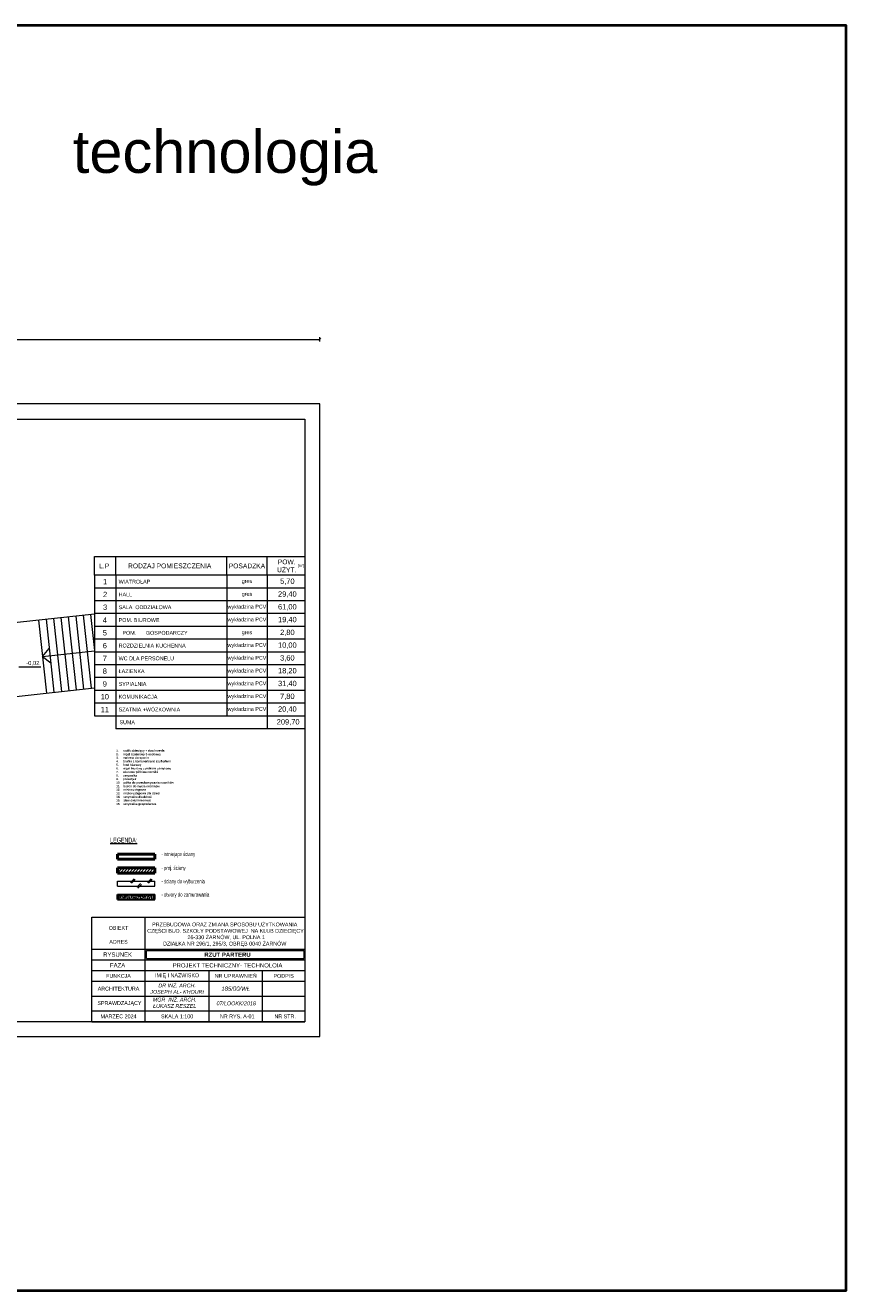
# Model space of a CAD drawing. Header units: millimetres. Extents: x 72202 to 304796, y 21658 to 519946.
# Tile 86 of 93: x 199171 to 203020, y 229636 to 235575. Entities that reach past the tile are written whole.
import ezdxf

# ---------------------------------------------------------------- set-up
doc = ezdxf.new("R2010")
doc.units = ezdxf.units.MM
doc.layers.get('Defpoints').update_dxf_attribs({"color": 3})
for name, color, linetype, lineweight in [('kreskowanie', 9, 'Continuous', 5), ('linia - gruba - projektowana', 170, 'Continuous', 50), ('linia - kreskowanie', 9, 'Continuous', 5), ('linia - rzut - gruba - istn.', 250, 'Continuous', 50), ('linia - ściany do wyburzenia', 9, 'Continuous', 5), ('LINIA CIENKA', 7, 'Continuous', 13), ('LINIA WYMIAROWANIE', 1, 'Continuous', 9), ('LINIA ŚCIANA PROJEKTOWANA', 150, 'Continuous', 30), ('OPISY', 251, 'Continuous', 9)]:
    doc.layers.add(name, color=color, linetype=linetype, lineweight=lineweight)
doc.layers.add('LINIA-NIE DRUKOWAĆ', color=3, linetype='Continuous', lineweight=20, plot=False)
doc.styles.add('simplex', font='arial.ttf')
doc.styles.get("Standard").update_dxf_attribs({"font": 'ARIALN.TTF', "width": 0.75})
doc.dimstyles.new('sebek100', dxfattribs={"dimtxt": 17, "dimasz": 10, "dimexe": 10, "dimexo": 20, "dimgap": 4, "dimtad": 1, "dimrnd": 0.5, "dimtxsty": 'Standard', "dimblk": 'OBLIQUE', "dimcen": 8, "dimclre": 1, "dimazin": 0, "dimtm": 1e-09, "dimtfac": 1, "dimtix": 1, "dimtmove": 1, "dimatfit": 3, "dimldrblk": 'zas', "dimfxl": 0, "dimtolj": 2, "dimlwd": -1, "dimlwe": -1, "dimarcsym": 0})

# ---------------------------------------------------------------- blocks, each defined once
blk = doc.blocks.new('_Oblique')
at = {"color": 0, "linetype": 'ByBlock', "lineweight": -2}
blk.add_line((-0.5, -0.5), (0.5, 0.5), dxfattribs=at)
blk = doc.blocks.new('*D256')
at = {"layer": 'Defpoints', "color": 0, "lineweight": -3, "ltscale": 4}
for p in [(200553.3, 234101.5), (193653.3, 233798.9), (200553.3, 233798.9)]:
    blk.add_point(p, dxfattribs=at)
at = {"layer": 'LINIA CIENKA', "ltscale": 4}
for p, q in [((193653.3, 234091.5), (193653.3, 234111.5)), ((200553.3, 234091.5), (200553.3, 234111.5))]:
    blk.add_line(p, q, dxfattribs=at)
at = {"layer": 'LINIA CIENKA', "color": 0, "ltscale": 4}
blk.add_line((193653.3, 234101.5), (200553.3, 234101.5), dxfattribs=at)
at = {"layer": 'LINIA CIENKA', "color": 0, "ltscale": 4, "xscale": 10, "yscale": 10, "zscale": 10, "rotation": 180}
blk.add_blockref('_Oblique', (193653.3, 234101.5), dxfattribs=at)
at = {"layer": 'LINIA CIENKA', "color": 0, "ltscale": 4, "xscale": 10, "yscale": 10, "zscale": 10}
blk.add_blockref('_Oblique', (200553.3, 234101.5), dxfattribs=at)
at = {"layer": 'LINIA CIENKA', "color": 0, "lineweight": -3, "ltscale": 4, "insert": (197103.3, 234207.6), "char_height": 200, "attachment_point": 5}
blk.add_mtext('\\A2;6900', dxfattribs=at)
blk = doc.blocks.new('zas')

msp = doc.modelspace()

# ---------------------------------------------------------------- hatches: boundary and pattern name
at = {"layer": 'kreskowanie'}
h = msp.add_hatch(dxfattribs=at)
h.set_pattern_fill('ANSI31', color=256, scale=3)
h.set_pattern_definition([(45, (-11100, 10293.029), (-6.7351921, 6.7351921), [])])
h.paths.add_polyline_path([(199778.144, 231620.511), (199603.292, 231620.511), (199603.292, 231596.511), (199778.144, 231596.511)])
at = {"layer": 'linia - kreskowanie'}
h = msp.add_hatch(dxfattribs=at)
h.set_pattern_fill('AR-CONC', color=256, scale=2, style=0)
h.set_pattern_definition([(50, (-32998.505, 132758.425), (14.34520365, -1.2550427), [1.5, -16.5]), (355, (-32998.505, 132758.425), (-2.7750267, 15.0438427), [1.2, -13.2]), (100.4514, (-32997.31, 132758.321), (11.5701876, 13.78879084), [1.2748038, -14.0228422]), (46.1842, (-32998.505, 132762.425), (21.344821, -3.3103803), [2.25, -24.75]), (96.6356, (-32996.726, 132762.15), (18.6932541, 19.4823574), [1.9122058, -21.03426]), (351.1842, (-32998.505, 132762.425), (18.6932389, 19.482372), [1.8, -19.8]), (21, (-32996.505, 132761.425), (11.93814104, -8.0523778), [1.5, -16.5]), (326, (-32996.505, 132761.425), (4.8663066, 14.5030009), [1.2, -13.2]), (71.4514, (-32995.51, 132760.754), (16.8044526, 6.4506099), [1.2748038, -14.0228422]), (37.5, (-32998.505, 132758.4255), (0.24319711, 6.65787708), [0, -13.04, 0, -13.4, 0, -13.25]), (7.5, (-32998.505, 132758.4255), (5.26139075, 7.88823424), [0, -7.64, 0, -12.74, 0, -5.05]), (327.5, (-33002.965, 132758.4255), (10.67644872, -0.45109743), [0, -5, 0, -15.6, 0, -20.7]), (317.5, (-33004.965, 132758.4255), (11.6637234, 2.00209965), [0, -6.5, 0, -10.36, 0, -14.7])])
h.paths.add_polyline_path([(199778.144, 231495.716), (199603.292, 231495.716), (199603.292, 231471.716), (199778.144, 231471.716)])

# ---------------------------------------------------------------- linework, layer by layer
at = {"layer": 'linia - gruba - projektowana'}
for p, q in [((199603.292, 231685.676), (199778.144, 231685.676)), ((199603.292, 231661.676), (199603.292, 231685.676)), ((199778.144, 231661.676), (199778.144, 231685.676)), ((199603.292, 231661.676), (199778.144, 231661.676))]:
    msp.add_line(p, q, dxfattribs=at)
at = {"layer": 'linia - rzut - gruba - istn.'}
for p, q in [((199603.292, 231620.511), (199778.144, 231620.511)), ((199603.292, 231596.511), (199603.292, 231620.511)), ((199603.292, 231596.511), (199778.144, 231596.511)), ((199778.144, 231596.511), (199778.144, 231620.511))]:
    msp.add_line(p, q, dxfattribs=at)
at = {"layer": 'linia - ściany do wyburzenia', "color": 8}
for p, q in [((199664.265, 231552.751), (199681.381, 231569.867)), ((199669.287, 231549.371), (199686.402, 231566.487)), ((199743.915, 231552.751), (199761.03, 231569.867)), ((199748.937, 231549.371), (199766.052, 231566.487)), ((199603.292, 231558.413), (199778.144, 231558.413)), ((199603.292, 231534.413), (199603.292, 231558.413)), ((199603.292, 231534.413), (199778.144, 231534.413)), ((199694.17, 231529.762), (199711.285, 231546.877)), ((199699.192, 231526.382), (199716.307, 231543.497)), ((199778.144, 231534.413), (199778.144, 231558.413))]:
    msp.add_line(p, q, dxfattribs=at)
at = {"layer": 'LINIA CIENKA'}
for p, q in [((199076.288, 232767.143), (199495.292, 232812.528)), ((199233.369, 232784.157), (199270.521, 232441.164)), ((199268.165, 232787.926), (199305.317, 232444.933)), ((199302.962, 232791.695), (199340.114, 232448.702)), ((199337.758, 232795.464), (199374.91, 232452.471)), ((199372.555, 232799.234), (199409.707, 232456.24)), ((199407.351, 232803.003), (199444.503, 232460.009)), ((199442.148, 232806.772), (199479.3, 232463.778)), ((199476.944, 232810.541), (199495.292, 232641.146)), ((199251.945, 232612.66), (199283.083, 232650.202)), ((199251.945, 232612.66), (199495.292, 232639.019)), ((199251.945, 232612.66), (199290.399, 232582.657)), ((199113.44, 232424.149), (199495.292, 232465.51)), ((199483.292, 231388.874), (200483.292, 231388.874)), ((199483.292, 230949.871), (200483.292, 230949.871))]:
    msp.add_line(p, q, dxfattribs=at)
msp.add_lwpolyline([(193953.292, 230898.874), (193953.292, 233726.323), (200483.292, 233726.323), (200483.292, 230898.874)], close=True, dxfattribs=at)
at = {"layer": 'LINIA WYMIAROWANIE', "lineweight": 40, "ltscale": 4}
msp.add_lwpolyline([(191803.589, 235575.495), (203020.483, 235575.495), (203020.483, 229636.439), (191803.589, 229636.439)], close=True, dxfattribs=at)
at = {"layer": 'LINIA ŚCIANA PROJEKTOWANA'}
for p, q in [((199603.292, 231495.716), (199778.144, 231495.716)), ((199603.292, 231471.716), (199603.292, 231495.716)), ((199603.292, 231471.716), (199778.144, 231471.716)), ((199778.144, 231471.716), (199778.144, 231495.716))]:
    msp.add_line(p, q, dxfattribs=at)
at = {"layer": 'LINIA-NIE DRUKOWAĆ'}
msp.add_lwpolyline([(193653.292, 233798.874), (193653.292, 230828.874), (200553.292, 230828.874), (200553.292, 233798.874)], close=True, dxfattribs=at)
msp.add_lwpolyline([(193653.292, 233798.874), (193653.292, 230828.874), (200553.292, 230828.874), (200553.292, 233798.874)], close=True, dxfattribs=at)
at = {"layer": 'OPISY'}
for p, q in [((199595.292, 232994.092), (199595.292, 233082.092)), ((200116.156, 232994.092), (200116.156, 233082.092)), ((200305.724, 232994.092), (200305.724, 233082.092)), ((200483.292, 232994.092), (199495.292, 232994.092)), ((200483.292, 232994.092), (199495.292, 232994.092)), ((199495.292, 232994.092), (199495.292, 232929.669)), ((200483.292, 232994.092), (200483.292, 232574.092)), ((200483.292, 232934.092), (199495.292, 232934.092)), ((200483.292, 232874.092), (199495.292, 232874.092)), ((200483.292, 232814.092), (199495.292, 232814.092)), ((200483.292, 232754.092), (199495.292, 232754.092)), ((200483.292, 232694.092), (199495.292, 232694.092)), ((200483.292, 232634.092), (199495.292, 232634.092)), ((200483.292, 232574.092), (199495.292, 232574.092)), ((199139.925, 232565.28), (199243.65, 232565.229)), ((200483.292, 232514.092), (199495.292, 232514.092)), ((200483.292, 232454.092), (199495.292, 232454.092)), ((200483.292, 232394.092), (199495.292, 232394.092)), ((200483.292, 232274.092), (199595.292, 232274.092)), ((199483.292, 230898.874), (199483.292, 231388.874)), ((199733.292, 230898.874), (199733.292, 231388.874)), ((200483.292, 231388.874), (200483.292, 230898.874)), ((199483.292, 231238.874), (200483.292, 231238.874)), ((199739.292, 231194.874), (199739.292, 231232.874)), ((199739.292, 231232.874), (200477.292, 231232.874)), ((200477.292, 231232.874), (200477.292, 231194.874)), ((199483.292, 231188.874), (200483.292, 231188.874)), ((199739.292, 231194.874), (200477.292, 231194.874)), ((199483.292, 231138.874), (200483.292, 231138.874)), ((199483.292, 231088.874), (200483.292, 231088.874)), ((200033.292, 230898.874), (200033.292, 231138.874)), ((200283.292, 230898.874), (200283.292, 231138.874)), ((199483.292, 231018.874), (200483.292, 231018.874)), ((199483.292, 230898.874), (200483.292, 230898.874))]:
    msp.add_line(p, q, dxfattribs=at)
msp.add_lwpolyline([(200483.292, 233082.092), (200483.292, 232994.092), (199495.292, 232994.092), (199495.292, 233082.092)], close=True, dxfattribs=at)
for points in [[(199595.292, 232994.092), (199595.292, 232574.092)], [(199595.292, 232994.092), (199595.292, 232274.092)], [(200116.156, 232994.092), (200116.156, 232334.092)], [(200305.724, 232994.092), (200305.724, 232274.092)], [(200483.292, 232934.092), (199495.292, 232934.092), (199495.292, 232334.092), (200483.292, 232334.092)]]:
    msp.add_lwpolyline(points, dxfattribs=at)

# ---------------------------------------------------------------- texts
at = {"layer": 'LINIA CIENKA', "insert": (199569.341, 231762.836), "char_height": 30, "width": 1849.10191, "attachment_point": 1}
msp.add_mtext('{\\H0.78125x;\\LLEGENDA:\\H0.64x;\\P\\P\\H1.5x;\\l^I^I\\H0.83333x;- istniejące ściany\\P\\P^I^I- proj. ściany\\P\\P^I^I- ściany do wyburzenia\\P\\P^I^I- otwory do zamurowania}', dxfattribs=at)
at = {"layer": 'OPISY', "style": 'simplex'}
for s, insert, char_height, width, attachment_point in [('technologia', (200108.292, 234952.577), 200, 5725.2082, 5), ('L.P', (199540.902, 233038.092), 22.5, 159.64847, 5), ('RODZAJ POMIESZCZENIA', (199848.334, 233038.092), 22.5, 520.8633, 5), ('POSADZKA', (200210.982, 233038.021), 22.5, 159.64847, 5), ('POW. UŻYT.', (200397.508, 233038.092), 22.5, 159.64847, 5), ('\\pt212.5; [m{\\fISOCPEUR|b0|i0|c238|p34;²}] ', (200462.624, 233038.092), 12.5, 53.33687, 5), ('1', (199545.292, 232964.092), 25, 100, 5), ('WIATROŁAP', (199609.012, 232964.092), 18, 520.8633, 4), ('gres', (200210.94, 232964.092), 18, 189.56835, 5), ('5,70', (200400.508, 232964.092), 25, 189.56835, 5), ('2', (199545.292, 232904.092), 25, 100, 5), ('HALL', (199609.012, 232904.092), 18, 520.8633, 4), ('wykładzina PCV', (200210.94, 232844.092), 18, 189.56835, 5), ('gres', (200210.94, 232904.092), 18, 189.56835, 5), ('29,40', (200400.508, 232904.092), 25, 189.56835, 5), ('3', (199545.292, 232844.092), 25, 100, 5), ('SALA  ODDZIAŁOWA', (199609.012, 232844.092), 18, 520.8633, 4), ('wykładzina PCV', (200210.94, 232784.092), 18, 189.56835, 5), ('61,00', (200400.508, 232844.092), 25, 189.56835, 5), ('4', (199544.055, 232784.092), 25, 100, 5), ('{\\W2.57644; }POM. BIUROWE', (199590.946, 232784.092), 18, 520.8633, 4), ('19,40', (200400.508, 232784.092), 25, 189.56835, 5), ('5', (199544.055, 232724.092), 25, 100, 5), ('{\\W5.15289; }POM.{\\W6.53778; }GOSPODARCZY', (199590.946, 232724.092), 18, 520.8633, 4), ('wykładzina PCV', (200210.94, 232664.092), 18, 189.56835, 5), ('gres', (200210.94, 232724.092), 18, 189.56835, 5), ('2,80', (200400.508, 232724.092), 25, 189.56835, 5), ('6', (199544.055, 232664.092), 25, 100, 5), ('{\\W2.57644; }ROZDZIELNIA KUCHENNA', (199590.946, 232664.092), 18, 520.8633, 4), ('wykładzina PCV', (200210.94, 232604.092), 18, 189.56835, 5), ('10,00', (200400.508, 232664.092), 25, 189.56835, 5), ('-0,02', (199175.235, 232592.358), 19.5, 125.07, 1), ('7', (199544.055, 232604.092), 25, 100, 5), ('{\\W2.57644; }WC DLA PERSONELU', (199590.946, 232604.092), 18, 520.8633, 4), ('wykładzina PCV', (200210.94, 232544.092), 18, 189.56835, 5), ('3,60', (200400.508, 232604.092), 25, 189.56835, 5), ('8', (199544.055, 232544.092), 25, 100, 5), ('{\\W2.57644; }ŁAZIENKA', (199590.946, 232544.092), 18, 520.8633, 4), ('wykładzina PCV', (200210.94, 232484.092), 18, 189.56835, 5), ('18,20', (200400.508, 232544.092), 25, 189.56835, 5), ('9', (199544.055, 232484.092), 25, 100, 5), ('{\\W2.57644; }SYPIALNIA', (199590.946, 232484.092), 18, 520.8633, 4), ('31,40', (200400.508, 232484.092), 25, 189.56835, 5), ('10', (199544.055, 232424.092), 25, 100, 5), ('{\\W2.57644; }KOMUNIKACJA', (199590.946, 232424.092), 18, 520.8633, 4), ('wykładzina PCV', (200210.94, 232424.092), 18, 189.56835, 5), ('7,80', (200400.508, 232424.092), 25, 189.56835, 5), ('11', (199544.055, 232364.092), 25, 100, 5), ('{\\W2.57644; }SZATNIA +WÓZKOWNIA', (199590.946, 232364.092), 18, 520.8633, 4), ('wykładzina PCV', (200210.94, 232364.092), 18, 189.56835, 5), ('20,40', (200400.508, 232364.092), 25, 189.56835, 5), ('SUMA', (199612.811, 232304.092), 18, 520.8633, 4), ('209,70', (200404.307, 232304.092), 25, 189.56835, 5), ('\\A1;{\\fArial Narrow|b1|i0|c238|p34;1.{\\W6.70235; }stolik dziecięcy + dwa krzesła \\P2.{\\W6.50749; }regał szatniowy 3-osobowy \\P3.{\\W6.55246; }materac do spania \\P4.{\\W6.48394; }biurko z kontenerkiem/ szufladami \\P5.{\\W6.57815; }fotel biurowy\\P6.{\\W6.56959; }regał biurowy z pólkami zamykany \\P7.{\\W6.56959; }ażurowe półki na nocniki \\P8.{\\W6.56531; }umywalka \\P9.{\\W6.53104; }przewijak \\P10.{\\W4.70235; }półka do przechowywania nocników \\P11.{\\W4.70235; }basen do mycia nocników \\P12.{\\W4.70235; }miska ustępowa \\P13.{\\W4.70235; }miska ustępowa dla dzieci \\P14.{\\W4.70235; }umywalka dla dzieci \\P15.{\\W4.70235; }zlew dwukomorowy\\P16.{\\W4.70235; }umywalka gospodarcza }', (199597.573, 232176.13), 10, 560.36396, 1), ('OBIEKT', (199608.292, 231338.874), 18, 250, 5), ('\\A1;PRZEBUDOWA ORAZ ZMIANA SPOSOBU UŻYTKOWANIA\\P CZĘŚCI BUD. SZKOŁY PODSTAWOWEJ  NA KLUB DZIECIĘCY  \\P  26-330 ŻARNÓW, UL. POLNA 1\\PDZIAŁKA NR 296/1, 295/3, OBRĘB 0040 ŻARNÓW', (200106.671, 231307.621), 18, 879.64412, 5), ('\\PADRES', (199608.292, 231288.874), 18, 250, 5), ('RYSUNEK', (199603.963, 231213.874), 20, 241.34214, 5), ('{\\fArial|b1|i0|c238|p34;RZUT PARTERU}', (200119.658, 231213.39), 20, 867.64412, 5), ('FAZA', (199603.963, 231163.874), 20, 241.34214, 5), ('PROJEKT TECHNICZNY- TECHNOLOIA', (200119.658, 231163.39), 20, 867.64412, 5), ('FUNKCJA', (199608.292, 231113.874), 18, 250, 5), ('IMIĘ I NAZWISKO', (199883.292, 231113.874), 18, 300, 5), ('NR UPRAWNIEŃ', (200158.292, 231113.874), 18, 250, 5), ('PODPIS', (200383.292, 231113.874), 18, 200, 5), ('ARCHITEKTURA', (199608.292, 231053.874), 18, 250, 5), ('{\\fArial|b0|i1|c238|p34;DR INŻ. ARCH. \\PJOSEPH AL- KHOURI}', (199883.292, 231053.874), 18, 300, 5), ('{\\fArial|b0|i1|c238|p34;185/00/WŁ}', (200158.292, 231053.874), 20, 250, 5), ('SPRAWDZAJĄCY', (199612.621, 230983.874), 18, 250, 5), ('{\\fArial|b0|i1|c238|p34;MGR  INŻ. ARCH. \\PŁUKASZ RESZEL}', (199871.809, 230987.48), 18, 250, 5), ('{\\fArial|b0|i1|c238|p34;07/LOOKK/2018}', (200160.583, 230984.871), 18, 250, 5), ('MARZEC 2024', (199608.292, 230923.874), 18, 250, 5), ('SKALA 1:100', (199883.292, 230923.874), 18, 300, 5), ('  NR RYS. A-01', (200158.292, 230923.874), 18, 250, 5), ('  NR STR.', (200383.292, 230923.874), 18, 200, 5)]:
    msp.add_mtext(s, dxfattribs=dict(at, insert=insert, char_height=char_height, width=width, attachment_point=attachment_point))

# ---------------------------------------------------------------- dimensions: what is measured, and where the dimension line sits
at = {"layer": 'LINIA CIENKA', "lineweight": -3, "ltscale": 4}
dim = msp.add_linear_dim(base=(200553.292, 234101.507), p1=(193653.292, 233798.874), p2=(200553.292, 233798.874), dimstyle='sebek100', override={"dimtxt": 200, "dimrnd": 0, "dimclre": 256, "dimtfill": 1, "dimarcsym": 2}, dxfattribs=at)
dim.commit()
dim.dimension.update_dxf_attribs({"geometry": '*D256', "text_midpoint": (197103.292, 234207.622)})

doc.saveas('drawing.dxf')
